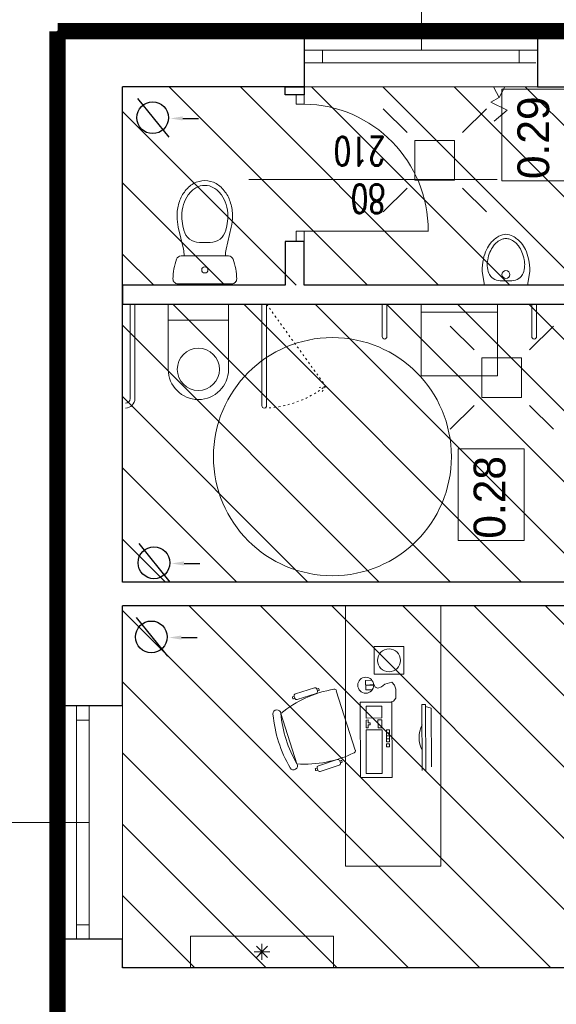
# Model space of a CAD drawing. Header units: millimetres. Extents: x -2948 to 78628, y 64669 to 215420.
# Tile 211 of 256: x 55428 to 55767, y 146529 to 147149. Entities that reach past the tile are written whole.
import ezdxf
from ezdxf.enums import TextEntityAlignment as Align

# ---------------------------------------------------------------- set-up
doc = ezdxf.new("R2010")
doc.units = ezdxf.units.MM
for name, pattern in [('ACAD_ISO03W100', [30, 12, -18]), ('B0301', [25, 12.5, -6.25, 0, -6.25]), ('HIDDEN', [9.525, 6.35, -3.175])]:
    doc.linetypes.add(name, pattern=pattern)
for name, color, linetype, lineweight in [('1_OPIS_OKNA', 60, 'Continuous', 13), ('a_meble', 240, 'Continuous', 5), ('meble inst', 240, 'Continuous', 5), ('NOWE SCIANY', 3, 'Continuous', 13), ('OPIS', 2, 'Continuous', 13), ('P_WYPOSAZENIE_SANITARNE', 4, 'Continuous', 5), ('pomiwszczenia', 95, 'Continuous', 20), ('POMOC', 1, 'Continuous', 13), ('SCIANY', 7, 'Continuous', 30), ('STOLARKA', 3, 'Continuous', 13), ('WYMIAR', 5, 'Continuous', 13), ('WYPOSAZENIE_SANITARNE', 122, 'Continuous', 5), ('ŚCIANY', 7, 'Continuous', 30)]:
    doc.layers.add(name, color=color, linetype=linetype, lineweight=lineweight)
doc.layers.add('_POMOCNICZE', color=252, linetype='Continuous')
doc.layers.add('C--L99b', color=1, linetype='Continuous')
doc.styles.add('CP_ATTR', font='ROMANS.SHX')
doc.styles.add('style2', font='romans.shx', dxfattribs={"width": 0.7})
doc.dimstyles.new('100', dxfattribs={"dimscale": 80, "dimtxt": 0.2, "dimasz": 0.2, "dimexe": 1.25, "dimexo": 0.625, "dimgap": 0.05, "dimtad": 1, "dimdec": 0, "dimdsep": 46, "dimlunit": 6, "dimtxsty": 'style2', "dimblk1": 'TICK', "dimblk2": 'TICK', "dimsah": 1, "dimcen": 0.2, "dimse1": 1, "dimse2": 1, "dimclrd": 256, "dimclrt": 2, "dimadec": 0, "dimazin": 0, "dimtfac": 1, "dimtdec": 0, "dimtix": 1, "dimtmove": 1, "dimatfit": 0, "dimldrblk": 'DOTSMALL', "dimfxl": 1, "dimtolj": 1, "dimtzin": 0, "dimarcsym": 0})
pattern_1 = [(135, (659746.15, 586523.536), (-22.4506403, -22.4506403), [])]

# ---------------------------------------------------------------- blocks, each defined once
blk = doc.blocks.new('kom')
at = {"layer": 'a_meble'}
for points in [[(39.05, -14.92, -0.401573), (37.5, -14.16, -0.132972), (30.49, 21.93, -1), (27.95, 26.23, -0.112252), (61.8, 37.04, -1), (62.23, 32.06, 0.112252), (30.49, 21.93), (62.23, 32.06, -0.132972), (77.43, -1.41, -0.401573), (76.61, -2.93)], [(71.81, 23.31, 0.414214), (71, 21.74), (74.8, 9.83, 0.414214), (76.37, 9.02), (77.56, 9.4), (77.85, 8.51, -0.414214), (77.65, 8.12), (77.05, 7.93, -0.414214), (76.66, 8.13), (76.37, 9.02), (77.56, 9.4, 0.414214), (78.37, 10.97), (74.57, 22.88, 0.414214), (73, 23.69), (71.81, 23.31), (71.52, 24.21, -0.414214), (71.73, 24.6), (72.32, 24.79, -0.414214), (72.72, 24.59), (73, 23.69)], [(26.56, 8.86), (26.28, 9.76, -0.414214), (26.48, 10.15), (27.07, 10.34, -0.414214), (27.47, 10.14), (27.75, 9.24), (26.56, 8.86, 0.414214), (25.75, 7.29), (29.55, -4.62, 0.414214), (31.12, -5.43), (32.32, -5.05), (32.6, -5.94, -0.414214), (32.4, -6.33), (31.8, -6.52, -0.414214), (31.41, -6.32), (31.12, -5.43), (32.32, -5.05, 0.414214), (33.13, -3.48), (29.32, 8.43, 0.414214), (27.75, 9.24)], [(38.99, -57, -0.234116), (55.02, -56.92)]]:
    blk.add_lwpolyline(points, format="xyb", dxfattribs=at)
for points in [[(76.54, -2.73), (38.99, -14.72)], [(82.6, -68.76), (129.99, -68.76), (129.99, -8.76), (-34.01, -8.76), (-34.01, -68.76), (82.6, -68.76)], [(77.09, -25.49), (77.02, -21.47), (82.99, -21.38), (83.14, -25.32)], [(80.13, -26.42), (80, -21.43), (80.41, -26.41)], [(80.61, -26.54), (78.88, -27.31), (78.12, -29.05), (79.09, -31.36), (80.73, -33.56), (81.91, -37.79), (80.14, -39.5), (77.58, -40.31), (71.93, -40.33), (70.01, -38.97), (69.41, -36.59)], [(51.91, -36.36), (50.03, -36.37), (50.02, -34.5), (51.9, -34.49)], [(51.9, -34.49), (51.91, -36.36)], [(26.23, -57.05), (67.78, -56.86), (67.79, -59.15), (26.24, -59.34)], [(28.61, -62.82), (65.46, -62.65), (66.62, -59.15)]]:
    blk.add_lwpolyline(points, dxfattribs=at)
for points in [[(21.82, -18.06), (69.32, -17.84), (69.41, -37.84), (21.91, -38.06)], [(24.34, -21.8), (51.84, -21.68), (51.89, -31.68), (24.39, -31.8)], [(56.22, -22.91), (56.23, -24.16), (54.98, -24.16), (54.97, -22.91), (53.1, -22.92), (53.09, -21.67), (58.09, -21.65), (58.1, -22.9)], [(66.84, -21.61), (66.89, -31.61), (59.39, -31.64), (59.34, -21.64)], [(53.14, -31.67), (53.12, -29.17), (58.12, -29.15), (58.14, -31.65)], [(86.87, -45.37), (104.43, -45.41), (104.47, -26.83), (86.92, -26.78)], [(41.27, -34.54), (43.15, -34.53), (43.16, -36.4), (41.28, -36.41)], [(44.41, -36.4), (44.4, -34.52), (46.27, -34.51), (46.28, -36.39)], [(46.27, -34.51), (48.15, -34.5), (48.16, -36.38), (46.28, -36.39)], [(48.15, -34.5), (50.02, -34.5), (50.03, -36.37), (48.16, -36.38)]]:
    blk.add_lwpolyline(points, close=True, dxfattribs=at)
for centre, radius in [((80, -21.43), 5), ((95.67, -36.1), 7.23)]:
    blk.add_circle(centre, radius, dxfattribs=at)
blk = doc.blocks.new('2DHSN_701_zgzz0d2')
for p, q in [((-19, 0), (19, 0)), ((-19, -41), (-19, 0)), ((19, -41), (19, 0)), ((-19, -10), (19, -10))]:
    blk.add_line(p, q)
blk.add_circle((0, -41), 13.3)
for start, end in [(-180, -90), (-90, 0)]:
    blk.add_arc((0, -41), 19, start, end)
at = {"linetype": 'ByBlock', "style": 'CP_ATTR', "flags": 9}
for tag, p in [('NAME', (-9.19, -2.14)), ('FLOW', (-9.19, -2.15)), ('CHARACTER', (-9.19, -2.16)), ('TEMPERATURE', (-9.19, -2.16)), ('NUMBER', (-9.19, -2.17)), ('PRODUCT-TYPE', (-9.19, -2.18)), ('ORDER-NO', (-9.19, -2.19)), ('OTHER', (-9.18, -2.14)), ('PN', (-9.18, -2.15)), ('PRODUCER', (-9.17, -2.15)), ('ARTICLE', (-9.16, -2.14)), ('VOLTAGE', (-9.16, -2.17)), ('GROUP', (-9.15, -2.16)), ('WEIGHT', (-9.15, -2.16)), ('POWER', (-9.15, -2.19)), ('DN', (-9.14, -2.18))]:
    blk.add_attdef(tag, text='', height=0.000132, dxfattribs=at).set_placement(p, align=Align.MIDDLE_LEFT)
blk = doc.blocks.new('2DHSN_716_f2sxu40')
for p, q in [((-29, 0), (24, 0)), ((-24, -45), (-24, 0)), ((24, 0), (24, -45)), ((24, -5), (-24, -5)), ((24, -45), (-24, -45))]:
    blk.add_line(p, q)
at = {"linetype": 'ByBlock', "style": 'CP_ATTR', "flags": 9}
for tag, p in [('NAME', (-7.36, -1.83)), ('FLOW', (-7.36, -1.83)), ('CHARACTER', (-7.36, -1.84)), ('NUMBER', (-7.36, -1.85)), ('TEMPERATURE', (-7.36, -1.85)), ('PRODUCT-TYPE', (-7.36, -1.86)), ('ORDER-NO', (-7.36, -1.87)), ('PN', (-7.34, -1.83)), ('OTHER', (-7.34, -1.83)), ('PRODUCER', (-7.33, -1.83)), ('VOLTAGE', (-7.33, -1.85)), ('ARTICLE', (-7.32, -1.83)), ('WEIGHT', (-7.32, -1.84)), ('GROUP', (-7.32, -1.85)), ('POWER', (-7.32, -1.87)), ('DN', (-7.31, -1.86))]:
    blk.add_attdef(tag, text='', height=0.00005, dxfattribs=at).set_placement(p, align=Align.MIDDLE_LEFT)
blk = doc.blocks.new('A$C172927FC')
at = {"layer": 'WYPOSAZENIE_SANITARNE'}
for p, q in [((-8.68, 35.29), (0.05, 33.82)), ((0.05, 33.82), (0.01, 6.84)), ((-8.68, 5.37), (0.02, 6.84))]:
    blk.add_line(p, q, dxfattribs=at)
at = {"layer": 'WYPOSAZENIE_SANITARNE', "extrusion": (0, 0, -1)}
for centre, major_axis, start_param, end_param in [((-14.38, 15.45), (-13.38, 13.38), 0.083366, 0.348876), ((-9.98, 5.67), (-20.97, 20.97), 0.353831, 0.563601), ((-11.05, 6.71), (-18.11, 18.11), 0.393284, 0.589384), ((-9.96, 5.65), (-20.98, 20.98), 0.563092, 0.828839), ((-12.86, 14.9), (12.19, 12.19), -0.97239, -0.742667), ((-12.8, 18.28), (-9.8, 9.8), 0.834211, 1.17158), ((-10.3, 24.35), (-5.16, 5.16), 1.168328, 1.614808), ((-14.06, 15.1), (-13.72, 13.72), 6.016495, 6.365606), ((-17.18, 18.16), (-8.92, 8.92), 5.87072, 6.153939), ((-18.08, 18.91), (8.09, 8.09), 4.580174, 4.87766), ((-13.87, 13.28), (-13.06, 13.06), 0.157604, 0.398026), ((-10.77, 23.88), (5.63, 5.63), 0.040978, 0.620876), ((-61.62, 20.32), (41.64, 41.64), 0.702899, 0.867788), ((-23.17, 20.32), (6.29, 6.29), 3.928059, 4.443853), ((-23.14, 20.37), (6.32, 6.32), 3.408761, 3.922462), ((-22.72, 20.34), (4.71, 4.71), 3.924544, 4.299004), ((-22.72, 20.31), (4.71, 4.71), 3.554869, 3.929329), ((-6.73, 20.33), (1.77, 1.77), 2.356194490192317, 8.639379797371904), ((-14.05, 25.58), (-13.73, 13.73), 4.629586, 4.978331), ((-17.18, 22.49), (8.92, 8.92), 3.27073, 3.553949), ((-18.08, 21.74), (8.09, 8.09), 2.976213, 3.273699), ((-13.87, 27.37), (-13.06, 13.06), 4.314254, 4.554676), ((-10.77, 16.77), (5.63, 5.63), 0.949811, 1.529709), ((-14.38, 25.22), (13.38, 13.38), 2.792384, 3.057777), ((-9.97, 35.03), (-20.99, 20.99), 4.148711, 4.358191), ((-11.05, 33.94), (-18.11, 18.11), 4.122896, 4.318997), ((-12.86, 25.75), (12.19, 12.19), 2.313354, 2.543077), ((-12.8, 22.37), (9.8, 9.8), 1.969904, 2.307273), ((-10.3, 16.3), (5.16, 5.16), 1.526676, 1.973155), ((-9.96, 35.02), (-20.98, 20.98), 3.883456, 4.149114)]:
    blk.add_ellipse(centre, major_axis=major_axis, ratio=1, start_param=start_param, end_param=end_param, dxfattribs=at)
blk = doc.blocks.new('2DHSN_724_5an68yu')
for p, q in [((-17.5, 17.51), (-32.5, 32.51)), ((17.5, 17.51), (32.5, 32.51)), ((-17.5, -17.51), (-32.5, -32.51)), ((17.5, -17.51), (32.5, -32.51))]:
    blk.add_line(p, q)
blk.add_lwpolyline([(-12.5, 12.5), (12.5, 12.5), (12.5, -12.5), (-12.5, -12.5)], close=True)
at = {"linetype": 'ByBlock', "style": 'CP_ATTR', "flags": 9}
for tag, p in [('NAME', (-9.19, -1.83)), ('FLOW', (-9.19, -1.83)), ('CHARACTER', (-9.19, -1.84)), ('NUMBER', (-9.19, -1.85)), ('TEMPERATURE', (-9.19, -1.85)), ('PRODUCT-TYPE', (-9.19, -1.86)), ('ORDER-NO', (-9.19, -1.87)), ('PN', (-9.18, -1.83)), ('OTHER', (-9.18, -1.83)), ('PRODUCER', (-9.17, -1.83)), ('ARTICLE', (-9.16, -1.83)), ('VOLTAGE', (-9.16, -1.85)), ('WEIGHT', (-9.15, -1.84)), ('GROUP', (-9.15, -1.85)), ('POWER', (-9.15, -1.87)), ('DN', (-9.14, -1.86))]:
    blk.add_attdef(tag, text='', height=0.00005, dxfattribs=at).set_placement(p, align=Align.MIDDLE_LEFT)
blk = doc.blocks.new('A$C48A16FC9')
at = {"layer": 'WYPOSAZENIE_SANITARNE'}
for p, q in [((-13.67, 35.98), (20.52, 35.98)), ((-13.28, 0.27), (-10.09, 14.1)), ((18.4, 18.48), (-11.55, 18.48)), ((20.13, 0.27), (16.94, 14.1)), ((0, 10), (6.85, 10)), ((-10.36, -0.41), (-9.74, 2.25)), ((17.21, -0.41), (16.6, 2.25))]:
    blk.add_line(p, q, dxfattribs=at)
for points in [[(-14.07, -6.52, 0.072039), (-12.86, -14.86, 0.083339), (-9.48, -21.8, 0.106661), (-3.63, -27.12, 0.132138), (3.43, -29.02, 0.132138), (10.48, -27.12, 0.106661), (16.33, -21.8, 0.083339), (19.72, -14.86, 0.072039), (20.93, -6.52, 0.05824), (20.13, 0.27, 0.083339)], [(-13.28, 0.27, 0.05824), (-14.07, -6.52, 0.072039)], [(-10.36, -0.43, 0.05824), (-11.07, -6.52, 0.05824)], [(-11.07, -6.52, 0.072039), (-9.99, -14.01, 0.083339), (-7.04, -20.05, 0.106661), (-2.12, -24.52, 0.132138), (3.43, -26.02, 0.132138), (8.98, -24.52, 0.106661), (13.89, -20.05, 0.083339), (16.84, -14.01, 0.072039), (17.93, -6.52, 0.05824), (17.21, -0.43, 0.05824)]]:
    blk.add_lwpolyline(points, format="xyb", dxfattribs=at)
blk.add_circle((3.43, 27.23), 1.96, dxfattribs=at)
for centre, radius, start, end in [((-13.67, 32.98), 3, 90, 180.53765), ((20.33, 33.3), 37, 180.53765, 200.34174), ((20.52, 32.98), 3, 359.46235, 90), ((-13.48, 33.3), 37, 339.65826, 359.46235), ((-11.55, 21.48), 3, 200.34174, 270), ((18.4, 21.48), 3, 270, 339.65826), ((-29.57, 18.6), 20, 346.99533, 359.67168), ((36.43, 18.6), 20, 180.32832, 193.00467), ((0, 0), 10, 90, 166.99533), ((6.85, 0), 10, 13.00467, 90)]:
    blk.add_arc(centre, radius, start, end, dxfattribs=at)
blk = doc.blocks.new('TICK')
at = {"color": 5}
for p, q in [((0, -0.75), (0, 0.75)), ((-1, 0), (1, 0))]:
    blk.add_line(p, q, dxfattribs=at)
at = {"const_width": 0.1}
blk.add_lwpolyline([(-0.354, -0.354), (0.354, 0.354)], dxfattribs=at)
blk = doc.blocks.new('*D1694')
at = {"layer": 'Defpoints', "color": 0, "ltscale": 2, "transparency": 16777216}
for p in [(54694.28, 147141.66), (55436.26, 147141.67), (55436.3, 137474.67)]:
    blk.add_point(p, dxfattribs=at)
at = {"layer": 'WYMIAR', "lineweight": -2, "ltscale": 2, "transparency": 16777216}
blk.add_line((54694.32, 137490.66), (54694.28, 147125.66), dxfattribs=at)
at = {"layer": 'WYMIAR', "lineweight": -2, "ltscale": 2, "transparency": 16777216, "xscale": 16, "yscale": 16, "zscale": 16}
for p, rotation in [((54694.28, 147141.66), 90.00020786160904), ((54694.32, 137474.66), 270.0002078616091)]:
    blk.add_blockref('TICK', p, dxfattribs=dict(at, rotation=rotation))
at = {"layer": 'WYMIAR', "color": 2, "ltscale": 2, "transparency": 16777216, "insert": (54681.82, 142308.16), "char_height": 16, "attachment_point": 5, "rotation": 90.00021, "style": 'style2'}
blk.add_mtext('\\A1;9\xa0667', dxfattribs=at)
blk = doc.blocks.new('_DotSmall')
at = {"layer": 'OPIS', "color": 0, "const_width": 0.5}
blk.add_lwpolyline([(-0.0625, 0, 1), (0.0625, 0, 1)], format="xyb", close=True, dxfattribs=at)
blk = doc.blocks.new('*D1723')
at = {"layer": 'Defpoints', "color": 0, "ltscale": 2, "transparency": 16777216}
for p in [(54765.45, 146551.67), (55503.66, 146551.67), (55503.66, 146509.67)]:
    blk.add_point(p, dxfattribs=at)
at = {"layer": 'WYMIAR', "lineweight": -2, "ltscale": 2, "transparency": 16777216}
blk.add_line((54765.45, 146525.67), (54765.45, 146535.67), dxfattribs=at)
at = {"layer": 'WYMIAR', "lineweight": -2, "ltscale": 2, "transparency": 16777216, "xscale": 16, "yscale": 16, "zscale": 16}
for p, rotation in [((54765.45, 146551.67), 90), ((54765.45, 146509.67), 270)]:
    blk.add_blockref('TICK', p, dxfattribs=dict(at, rotation=rotation))
at = {"layer": 'WYMIAR', "color": 2, "ltscale": 2, "transparency": 16777216, "insert": (54753.45, 146530.67), "char_height": 16, "attachment_point": 5, "rotation": 90, "style": 'style2'}
blk.add_mtext('\\A1;42', dxfattribs=at)
blk = doc.blocks.new('*D1724')
at = {"layer": 'Defpoints', "color": 0, "ltscale": 2, "transparency": 16777216}
for p in [(54765.45, 146779.67), (55503.66, 146779.67), (55503.66, 146551.67)]:
    blk.add_point(p, dxfattribs=at)
at = {"layer": 'WYMIAR', "lineweight": -2, "ltscale": 2, "transparency": 16777216}
blk.add_line((54765.45, 146567.67), (54765.45, 146763.67), dxfattribs=at)
at = {"layer": 'WYMIAR', "lineweight": -2, "ltscale": 2, "transparency": 16777216, "xscale": 16, "yscale": 16, "zscale": 16}
for p, rotation in [((54765.45, 146779.67), 90), ((54765.45, 146551.67), 270)]:
    blk.add_blockref('TICK', p, dxfattribs=dict(at, rotation=rotation))
at = {"layer": 'WYMIAR', "color": 2, "ltscale": 2, "transparency": 16777216, "insert": (54753.45, 146665.67), "char_height": 16, "attachment_point": 5, "rotation": 90, "style": 'style2'}
blk.add_mtext('\\A1;228', dxfattribs=at)
blk = doc.blocks.new('*D1725')
at = {"layer": 'Defpoints', "color": 0, "ltscale": 2, "transparency": 16777216}
for p in [(54765.45, 146794.67), (55503.66, 146794.67), (55503.66, 146779.67)]:
    blk.add_point(p, dxfattribs=at)
at = {"layer": 'WYMIAR', "lineweight": -2, "ltscale": 2, "transparency": 16777216}
for p, q in [((54765.45, 146810.67), (54765.45, 146826.67)), ((54765.45, 146779.67), (54765.45, 146794.67)), ((54765.45, 146763.67), (54765.45, 146747.67))]:
    blk.add_line(p, q, dxfattribs=at)
at = {"layer": 'WYMIAR', "lineweight": -2, "ltscale": 2, "transparency": 16777216, "xscale": 16, "yscale": 16, "zscale": 16}
for p, rotation in [((54765.45, 146794.67), 270), ((54765.45, 146779.67), 90)]:
    blk.add_blockref('TICK', p, dxfattribs=dict(at, rotation=rotation))
at = {"layer": 'WYMIAR', "color": 2, "ltscale": 2, "transparency": 16777216, "insert": (54753.45, 146787.17), "char_height": 16, "attachment_point": 5, "rotation": 90, "style": 'style2'}
blk.add_mtext('\\A1;15', dxfattribs=at)
blk = doc.blocks.new('*D1726')
at = {"layer": 'Defpoints', "color": 0, "ltscale": 2, "transparency": 16777216}
for p in [(54765.45, 146969.67), (55503.66, 146969.67), (55503.66, 146794.67)]:
    blk.add_point(p, dxfattribs=at)
at = {"layer": 'WYMIAR', "lineweight": -2, "ltscale": 2, "transparency": 16777216}
blk.add_line((54765.45, 146810.67), (54765.45, 146953.67), dxfattribs=at)
at = {"layer": 'WYMIAR', "lineweight": -2, "ltscale": 2, "transparency": 16777216, "xscale": 16, "yscale": 16, "zscale": 16}
for p, rotation in [((54765.45, 146969.67), 90), ((54765.45, 146794.67), 270)]:
    blk.add_blockref('TICK', p, dxfattribs=dict(at, rotation=rotation))
at = {"layer": 'WYMIAR', "color": 2, "ltscale": 2, "transparency": 16777216, "insert": (54753.45, 146882.17), "char_height": 16, "attachment_point": 5, "rotation": 90, "style": 'style2'}
blk.add_mtext('\\A1;175', dxfattribs=at)
blk = doc.blocks.new('*D1727')
at = {"layer": 'Defpoints', "color": 0, "ltscale": 2, "transparency": 16777216}
for p in [(54765.45, 146981.67), (55503.66, 146981.67), (55503.66, 146969.67)]:
    blk.add_point(p, dxfattribs=at)
at = {"layer": 'WYMIAR', "lineweight": -2, "ltscale": 2, "transparency": 16777216}
for p, q in [((54765.45, 146997.67), (54765.45, 147013.67)), ((54765.45, 146969.67), (54765.45, 146981.67)), ((54765.45, 146953.67), (54765.45, 146937.67))]:
    blk.add_line(p, q, dxfattribs=at)
at = {"layer": 'WYMIAR', "lineweight": -2, "ltscale": 2, "transparency": 16777216, "xscale": 16, "yscale": 16, "zscale": 16}
for p, rotation in [((54765.45, 146981.67), 270), ((54765.45, 146969.67), 90)]:
    blk.add_blockref('TICK', p, dxfattribs=dict(at, rotation=rotation))
at = {"layer": 'WYMIAR', "color": 2, "ltscale": 2, "transparency": 16777216, "insert": (54753.45, 146975.67), "char_height": 16, "attachment_point": 5, "rotation": 90, "style": 'style2'}
blk.add_mtext('\\A1;12', dxfattribs=at)
blk = doc.blocks.new('*D1745')
at = {"layer": 'Defpoints', "color": 0, "ltscale": 2, "transparency": 16777216}
for p in [(54765.45, 147106.67), (55493.26, 147106.67), (55493.26, 146981.67)]:
    blk.add_point(p, dxfattribs=at)
at = {"layer": 'WYMIAR', "lineweight": -2, "ltscale": 2, "transparency": 16777216}
blk.add_line((54765.45, 146997.67), (54765.45, 147090.67), dxfattribs=at)
at = {"layer": 'WYMIAR', "lineweight": -2, "ltscale": 2, "transparency": 16777216, "xscale": 16, "yscale": 16, "zscale": 16}
for p, rotation in [((54765.45, 147106.67), 90), ((54765.45, 146981.67), 270)]:
    blk.add_blockref('TICK', p, dxfattribs=dict(at, rotation=rotation))
at = {"layer": 'WYMIAR', "color": 2, "ltscale": 2, "transparency": 16777216, "insert": (54753.45, 147044.17), "char_height": 16, "attachment_point": 5, "rotation": 90, "style": 'style2'}
blk.add_mtext('\\A1;125', dxfattribs=at)
blk = doc.blocks.new('*D1796')
at = {"layer": 'Defpoints', "color": 0, "ltscale": 2, "transparency": 16777216}
for p in [(54765.45, 147141.67), (55493.26, 147141.67), (55493.26, 147106.67)]:
    blk.add_point(p, dxfattribs=at)
at = {"layer": 'WYMIAR', "lineweight": -2, "ltscale": 2, "transparency": 16777216}
for p, q in [((54765.45, 147157.67), (54765.45, 147173.67)), ((54765.45, 147106.67), (54765.45, 147141.67)), ((54765.45, 147090.67), (54765.45, 147074.67))]:
    blk.add_line(p, q, dxfattribs=at)
at = {"layer": 'WYMIAR', "lineweight": -2, "ltscale": 2, "transparency": 16777216, "xscale": 16, "yscale": 16, "zscale": 16}
for p, rotation in [((54765.45, 147141.67), 270), ((54765.45, 147106.67), 90)]:
    blk.add_blockref('TICK', p, dxfattribs=dict(at, rotation=rotation))
at = {"layer": 'WYMIAR', "color": 2, "ltscale": 2, "transparency": 16777216, "insert": (54753.45, 147124.17), "char_height": 16, "attachment_point": 5, "rotation": 90, "style": 'style2'}
blk.add_mtext('\\A1;35', dxfattribs=at)
blk = doc.blocks.new('*D1772')
at = {"layer": 'Defpoints', "color": 0, "ltscale": 2, "transparency": 16777216}
for p in [(55803.26, 147361.6), (55493.26, 147163.8), (55803.26, 147106.67)]:
    blk.add_point(p, dxfattribs=at)
at = {"layer": 'WYMIAR', "lineweight": -2, "ltscale": 2, "transparency": 16777216}
blk.add_line((55509.26, 147361.6), (55787.26, 147361.6), dxfattribs=at)
at = {"layer": 'WYMIAR', "lineweight": -2, "ltscale": 2, "transparency": 16777216, "xscale": 16, "yscale": 16, "zscale": 16, "rotation": 180}
blk.add_blockref('TICK', (55493.26, 147361.6), dxfattribs=at)
at = {"layer": 'WYMIAR', "lineweight": -2, "ltscale": 2, "transparency": 16777216, "xscale": 16, "yscale": 16, "zscale": 16}
blk.add_blockref('TICK', (55803.26, 147361.6), dxfattribs=at)
at = {"layer": 'WYMIAR', "color": 2, "ltscale": 2, "transparency": 16777216, "insert": (55648.26, 147349.6), "char_height": 16, "attachment_point": 5, "rotation": 180, "style": 'style2'}
blk.add_mtext('\\A1;310', dxfattribs=at)

msp = doc.modelspace()

# ---------------------------------------------------------------- hatches: boundary and pattern name
at = {"layer": '_POMOCNICZE', "lineweight": 13, "true_color": 0xf26722, "extrusion": (-8.85905e-08, -2.09366e-08, 1)}
h = msp.add_hatch(dxfattribs=at)
h.set_pattern_fill('ANSI31', color=30, scale=10)
h.set_pattern_definition(pattern_1)
h.paths.add_polyline_path([(56013.26, 147106.67), (55493.26, 147106.67), (55493.26, 146981.67), (56013.26, 146981.67)])
h = msp.add_hatch(dxfattribs=at)
h.set_pattern_fill('ANSI31', color=30, scale=10)
h.set_pattern_definition(pattern_1)
h.paths.add_polyline_path([(56035.26, 146969.69), (55493.26, 146969.67), (55493.26, 146794.67), (56035.26, 146794.67)])
at = {"layer": '_POMOCNICZE', "lineweight": 13, "true_color": 0x93278f, "extrusion": (-8.85905e-08, -2.09366e-08, 1)}
h = msp.add_hatch(dxfattribs=at)
h.set_pattern_fill('ANSI31', color=217, scale=10)
h.set_pattern_definition(pattern_1)
h.paths.add_polyline_path([(56013.26, 146779.67), (55493.26, 146779.67), (55493.26, 146551.67), (56013.26, 146551.67)])

# ---------------------------------------------------------------- linework, layer by layer
for p, q in [((55502.63, 147099.27), (55522.34, 147075.02)), ((55531.22, 147086.72), (55541.09, 147086.72)), ((55503.43, 146818.91), (55523.14, 146794.67)), ((55532.02, 146806.37), (55541.89, 146806.37)), ((55501.79, 146772.26), (55521.51, 146748.01)), ((55530.39, 146759.72), (55540.25, 146759.72))]:
    msp.add_line(p, q)
for centre in [(55512.21, 147087.14), (55513.01, 146806.79), (55511.37, 146760.13)]:
    msp.add_circle(centre, 10)
for points in [[(55531.22, 147085.41), (55531.22, 147088.04), (55523.34, 147086.72)], [(55532.02, 146805.06), (55532.02, 146807.69), (55524.14, 146806.37)], [(55530.39, 146758.41), (55530.39, 146761.03), (55522.51, 146759.72)]]:
    msp.add_solid(points)
at = {"layer": '1_OPIS_OKNA'}
for p, q in [((55681.76, 147129.67), (55681.76, 147263.23)), ((55472.26, 146643.17), (55336.69, 146643.17))]:
    msp.add_line(p, q, dxfattribs=at)
at = {"layer": 'C--L99b', "color": 12, "linetype": 'B0301', "true_color": 0xdb0000, "const_width": 10.37}
for points in [[(56695.26, 147141.67), (55452.26, 147141.67)], [(55452.26, 147141.67), (55452.26, 144089.67)]]:
    msp.add_lwpolyline(points, dxfattribs=at)
at = {"layer": 'meble inst', "lineweight": 5, "ltscale": 0.02}
for p, q in [((55730.76, 147099.87), (55727.36, 147106.21)), ((55733.99, 147106.21), (55730.76, 147099.87)), ((55730.76, 147099.87), (55725.39, 147096.99)), ((55725.39, 147096.99), (55735.81, 147091.9)), ((55735.81, 147091.9), (55727.46, 147085.04)), ((55498.05, 146910.28), (55498.05, 146969.67)), ((55501.05, 146910.28), (55501.05, 146969.67)), ((55581.04, 146905.78), (55581.04, 146969.67)), ((55584.04, 146905.78), (55584.04, 146969.67)), ((55656.95, 146949.28), (55656.95, 146969.67)), ((55659.95, 146969.67), (55659.95, 146949.28)), ((55751.23, 146969.67), (55751.23, 146949.28)), ((55754.23, 146949.28), (55754.23, 146969.67))]:
    msp.add_line(p, q, dxfattribs=at)
at = {"layer": 'meble inst', "linetype": 'ACAD_ISO03W100', "ltscale": 0.1}
for p, q in [((55584.04, 146969.67), (55621.28, 146918.1)), ((55617.15, 146917.31), (55621.28, 146918.1)), ((55621.28, 146918.1), (55619.07, 146914.67))]:
    msp.add_line(p, q, dxfattribs=at)
at = {"layer": 'meble inst', "lineweight": 5, "ltscale": 0.02}
msp.add_circle((55625.54, 146873.65), 75, dxfattribs=at)
for centre, radius, start in [((55658.45, 146949.28), 1.5, 180), ((55752.73, 146949.28), 1.5, 180), ((55495.05, 146910.28), 3, 270), ((55495.05, 146910.28), 6, 270), ((55582.54, 146905.78), 1.5, 180)]:
    msp.add_arc(centre, radius, start, 0, dxfattribs=at)
at = {"layer": 'meble inst', "linetype": 'ACAD_ISO03W100', "ltscale": 0.1}
msp.add_arc((55581.04, 146969.67), 65.4, 271.34501, 307.96229, dxfattribs=at)
at = {"layer": 'NOWE SCIANY'}
for p, q in [((55602.75, 147101.62), (55602.75, 147095.75)), ((55607.75, 147101.58), (55607.75, 147095.75)), ((55607.75, 147095.75), (55602.75, 147095.75)), ((55602.75, 147015.73), (55602.75, 147009.23)), ((55607.75, 147015.73), (55602.75, 147015.73)), ((55607.75, 147015.73), (55607.75, 147009.23))]:
    msp.add_line(p, q, dxfattribs=at)
at = {"layer": 'NOWE SCIANY', "ltscale": 2}
msp.add_line((55607.75, 147015.73), (55686.02, 147015.73), dxfattribs=at)
at = {"layer": 'NOWE SCIANY'}
msp.add_lwpolyline([(55602.76, 147101.58), (55607.76, 147101.58), (55595.78, 147101.58)], dxfattribs=at)
at = {"layer": 'NOWE SCIANY', "ltscale": 2}
msp.add_arc((55606.57, 147016.43), 79.33, 359.4999, 89.24614, dxfattribs=at)
at = {"layer": 'P_WYPOSAZENIE_SANITARNE', "ltscale": 2}
msp.add_lwpolyline([(55626.12, 146551.67), (55536.12, 146551.67), (55536.12, 146571.67), (55626.12, 146571.67)], close=True, dxfattribs=at)
at = {"layer": 'P_WYPOSAZENIE_SANITARNE', "linetype": 'HIDDEN', "ltscale": 2}
for points in [[(55581.12, 146561.67), (55584.66, 146558.13), (55577.59, 146565.2)], [(55581.12, 146561.67), (55577.59, 146558.13), (55584.66, 146565.2), (55581.12, 146561.67)], [(55581.12, 146561.67), (55581.12, 146556.67), (55581.12, 146566.67)], [(55581.12, 146561.67), (55576.12, 146561.67), (55586.12, 146561.67), (55581.12, 146561.67)]]:
    msp.add_lwpolyline(points, dxfattribs=at)
at = {"layer": 'pomiwszczenia'}
for points in [[(55732.43, 147047.33), (55732.43, 147105.23), (55774.12, 147105.23), (55774.12, 147047.33)], [(55704.81, 146820.79), (55704.81, 146878.68), (55746.49, 146878.68), (55746.49, 146820.79)]]:
    msp.add_lwpolyline(points, close=True, dxfattribs=at)
at = {"layer": 'POMOC'}
for p, q in [((55607.76, 147141.67), (55754.76, 147141.67)), ((55754.76, 147106.67), (55607.76, 147106.67)), ((55729.31, 147048.34), (55572.75, 147048.34)), ((55452.26, 146569.67), (55452.26, 146716.67)), ((55464.26, 146569.67), (55464.26, 146716.67)), ((55464.26, 146569.67), (55464.26, 146716.67)), ((55493.26, 146716.67), (55493.26, 146569.67))]:
    msp.add_line(p, q, dxfattribs=at)
at = {"layer": 'SCIANY', "ltscale": 2}
for p, q in [((55803.26, 146794.67), (55493.26, 146794.67)), ((55761.26, 146779.67), (55493.26, 146779.67))]:
    msp.add_line(p, q, dxfattribs=at)
for points in [[(55595.78, 147101.58), (55595.78, 147106.67), (55607.76, 147106.67), (55607.75, 147101.58), (55595.75, 147101.58)], [(55803.26, 146914.92), (55814.67, 146914.92), (55815.26, 146969.67), (55901.7, 146969.69), (55901.7, 146981.67), (55815.26, 146981.67), (55815.23, 146999.86), (55815.23, 146998.61), (55803.26, 146998.61), (55803.26, 146981.67), (55607.76, 146981.67), (55607.75, 147009.23), (55595.76, 147009.23), (55595.76, 146981.67), (55493.26, 146981.67), (55493.26, 146969.67), (55803.26, 146969.67), (55803.26, 146914.92)]]:
    msp.add_lwpolyline(points, dxfattribs=at)
at = {"layer": 'STOLARKA'}
for p, q in [((55607.76, 147129.67), (55754.76, 147129.67)), ((55619.26, 147129.67), (55619.26, 147121.67)), ((55743.26, 147129.67), (55743.26, 147121.67)), ((55607.76, 147121.67), (55753.76, 147121.67)), ((55464.26, 146569.67), (55464.26, 146716.67)), ((55472.26, 146569.67), (55472.26, 146716.67)), ((55464.26, 146707.67), (55472.26, 146707.67)), ((55464.26, 146578.67), (55472.26, 146578.67))]:
    msp.add_line(p, q, dxfattribs=at)
at = {"layer": 'ŚCIANY', "ltscale": 2}
for p, q in [((55452.26, 146716.67), (55452.26, 147141.67)), ((55607.76, 147141.67), (55452.26, 147141.67)), ((55607.76, 147141.67), (55607.76, 147106.67)), ((55754.76, 147141.67), (55754.76, 147106.67)), ((56088.26, 147141.67), (55754.76, 147141.67)), ((55493.26, 146794.67), (55493.26, 147106.67)), ((55607.76, 147106.67), (55493.26, 147106.67)), ((55754.76, 147106.67), (55803.26, 147106.67)), ((55493.26, 146716.67), (55493.26, 146779.67)), ((55881.26, 146779.67), (55493.26, 146779.67)), ((55493.26, 146716.67), (55452.26, 146716.67)), ((55452.26, 146414.67), (55452.26, 146569.67)), ((55493.26, 146569.67), (55452.26, 146569.67)), ((55493.26, 146551.67), (55493.26, 146569.67)), ((56013.26, 146551.67), (55493.26, 146551.67))]:
    msp.add_line(p, q, dxfattribs=at)

# ---------------------------------------------------------------- block references
at = {"layer": 'meble inst', "lineweight": 5, "ltscale": 0.02}
for name, p in [('2DHSN_724_5an68yu', (55690.09, 147060.37)), ('2DHSN_701_zgzz0d2', (55541.04, 146969.67))]:
    msp.add_blockref(name, p, dxfattribs=at)
at = {"layer": 'meble inst', "lineweight": 5, "ltscale": 0.02, "xscale": -1}
for name, p in [('2DHSN_716_f2sxu40', (55705.59, 146969.67)), ('2DHSN_724_5an68yu', (55732.32, 146923.4))]:
    msp.add_blockref(name, p, dxfattribs=at)
at = {"layer": 'NOWE SCIANY', "rotation": 90}
msp.add_blockref('kom', (55625.12, 146649.67), dxfattribs=at)
at = {"layer": 'WYPOSAZENIE_SANITARNE'}
for name, p, rotation in [('A$C48A16FC9', (55548.52, 147018.56), 180.0000000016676), ('A$C172927FC', (55714.62, 146981.67), 270.0225746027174)]:
    msp.add_blockref(name, p, dxfattribs=dict(at, rotation=rotation))

# ---------------------------------------------------------------- texts
at = {"layer": 'NOWE SCIANY', "linetype": 'Continuous', "ltscale": 0.2, "insert": (55658.86, 147027.05), "char_height": 18, "width": 280.1371, "attachment_point": 1, "rotation": 179.99152, "style": 'style2'}
msp.add_mtext('80\\P210', dxfattribs=at)
at = {"layer": 'pomiwszczenia', "char_height": 20, "attachment_point": 5, "rotation": 90}
for s, insert in [('0.29', (55752.32, 147074.56)), ('0.28', (55724.7, 146848.02))]:
    msp.add_mtext_dynamic_manual_height_columns(s, width=0.7657, gutter_width=4.5, heights=[0], dxfattribs=dict(at, insert=insert))

# ---------------------------------------------------------------- dimensions: what is measured, and where the dimension line sits
at = {"layer": 'WYMIAR', "ltscale": 2}
for base, p1, p2, angle, picture, middle in [((55803.26, 147361.6), (55493.26, 147163.8), (55803.26, 147106.67), 180, '*D1772', (55648.26, 147349.6)), ((54765.45, 147141.67), (55493.26, 147106.67), (55493.26, 147141.67), 90, '*D1796', (54753.45, 147124.17)), ((54765.45, 147106.67), (55493.26, 146981.67), (55493.26, 147106.67), 90, '*D1745', (54753.45, 147044.17)), ((54765.45, 146981.67), (55503.66, 146969.67), (55503.66, 146981.67), 90, '*D1727', (54753.45, 146975.67)), ((54765.45, 146969.67), (55503.66, 146794.67), (55503.66, 146969.67), 90, '*D1726', (54753.45, 146882.17)), ((54765.45, 146794.67), (55503.66, 146779.67), (55503.66, 146794.67), 90, '*D1725', (54753.45, 146787.17)), ((54765.45, 146779.67), (55503.66, 146551.67), (55503.66, 146779.67), 90, '*D1724', (54753.45, 146665.67)), ((54765.45, 146551.67), (55503.66, 146509.67), (55503.66, 146551.67), 90, '*D1723', (54753.45, 146530.67))]:
    dim = msp.add_linear_dim(base=base, p1=p1, p2=p2, angle=angle, dimstyle='100', dxfattribs=at)
    dim.commit()
    dim.dimension.update_dxf_attribs({"geometry": picture, "text_midpoint": middle})
dim = msp.add_linear_dim(base=(54694.28, 147141.66), p1=(55436.3, 137474.67), p2=(55436.26, 147141.67), angle=90.00021, dimstyle='100', dxfattribs=at)
dim.commit()
dim.dimension.update_dxf_attribs({"geometry": '*D1694', "text_midpoint": (54693.82, 142308.16), "dimtype": 161})

doc.saveas('drawing.dxf')
